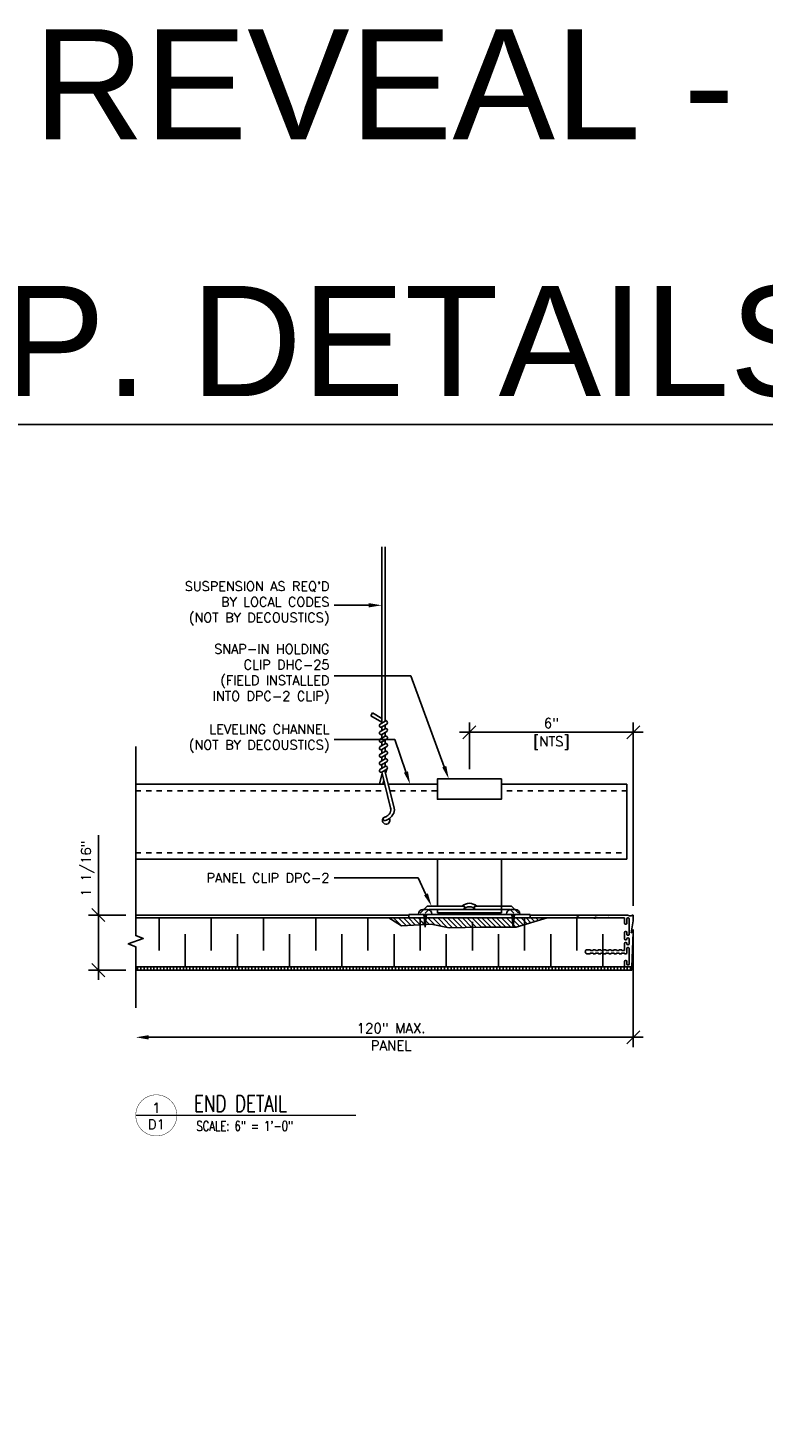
# Model space of a CAD drawing. Header units: inches. Extents: x 214 to 379, y 3457 to 3535.
# Tile 4 of 6: x 256 to 270, y 3508 to 3535. Entities that reach past the tile are written whole.
import ezdxf
from ezdxf import colors
from ezdxf.entities.mleader import LeaderData, LeaderLine
from ezdxf.enums import TextEntityAlignment as Align
from ezdxf.math import Vec2, Vec3

# ---------------------------------------------------------------- set-up
doc = ezdxf.new("R2010")
doc.units = ezdxf.units.IN
doc.header["$MEASUREMENT"] = 0
doc.linetypes.add('HIDDEN', pattern=[0.375, 0.25, -0.125])
for name, color, linetype in [('1-DIM', 4, 'Continuous'), ('1-MOUNT', 155, 'Continuous'), ('1-PANEL', 6, 'Continuous'), ('1-TEXT', 2, 'Continuous'), ('1-TITLE', 4, 'Continuous')]:
    doc.layers.add(name, color=color, linetype=linetype)
doc.styles.add('GEN NOTES', font='ARIALUNI.TTF')
doc.styles.add('TEXT', font='romans.shx')
doc.dimstyles.new('DIM 6-12', dxfattribs={"dimscale": 2, "dimtxt": 0.09375, "dimasz": 0.125, "dimexe": 0.09375, "dimexo": 0.09375, "dimgap": 0.03125, "dimtad": 1, "dimdec": 4, "dimzin": 3, "dimdsep": 46, "dimlunit": 5, "dimtxsty": 'TEXT', "dimblk": 'OBLIQUE', "dimcen": 0.09375, "dimdle": 0.09375, "dimclrd": 256, "dimclre": 4, "dimclrt": 2, "dimadec": 0, "dimazin": 0, "dimtfac": 1, "dimtdec": 4, "dimtmove": 0, "dimatfit": 3, "dimfxl": 0, "dimfrac": 2, "dimtolj": 1, "dimtzin": 0, "dimlwd": -1, "dimlwe": -1, "dimarcsym": 0})

# ---------------------------------------------------------------- blocks, each defined once
blk = doc.blocks.new('_Oblique')
at = {"color": 0, "linetype": 'ByBlock', "lineweight": -2}
blk.add_line((-0.5, -0.5), (0.5, 0.5), dxfattribs=at)
blk = doc.blocks.new('*D29')
at = {"layer": '1-DIM', "transparency": 16777216}
blk.add_line((267.299, 3521.174), (263.785, 3521.174), dxfattribs=at)
at = {"layer": '1-DIM', "color": 4, "transparency": 16777216}
for p, q in [((263.973, 3520.466), (263.973, 3521.361)), ((267.111, 3517.853), (267.111, 3521.361))]:
    blk.add_line(p, q, dxfattribs=at)
at = {"layer": 'Defpoints', "color": 0, "transparency": 16777216}
for p in [(263.973, 3521.174), (263.973, 3520.279), (267.111, 3517.665)]:
    blk.add_point(p, dxfattribs=at)
at = {"layer": '1-DIM', "transparency": 16777216, "xscale": 0.25, "yscale": 0.25, "zscale": 0.25, "rotation": 180}
blk.add_blockref('_Oblique', (263.973, 3521.174), dxfattribs=at)
at = {"layer": '1-DIM', "transparency": 16777216, "xscale": 0.25, "yscale": 0.25, "zscale": 0.25}
blk.add_blockref('_Oblique', (267.111, 3521.174), dxfattribs=at)
at = {"layer": '1-DIM', "color": 2, "transparency": 16777216, "insert": (265.542, 3521.348), "char_height": 0.1875, "attachment_point": 5, "style": 'TEXT', "bg_fill": 3, "box_fill_scale": 1.25, "bg_fill_color": 256, "bg_fill_true_color": 13158600, "bg_fill_transparency": 0}
blk.add_mtext('\\A1;6"', dxfattribs=at)
at = {"layer": '1-DIM', "color": 2, "transparency": 16777216, "insert": (265.542, 3520.968), "char_height": 0.1875, "attachment_point": 5, "style": 'TEXT', "bg_fill": 3, "box_fill_scale": 1.25, "bg_fill_color": 256, "bg_fill_true_color": 13158600, "bg_fill_transparency": 0}
blk.add_mtext('\\A1;[NTS]', dxfattribs=at)
blk = doc.blocks.new('*D22')
at = {"layer": '1-DIM', "color": 4, "transparency": 16777216}
blk.add_line((267.111, 3517.398), (267.111, 3515.147), dxfattribs=at)
at = {"layer": '1-DIM', "transparency": 16777216}
blk.add_line((267.299, 3515.335), (257.834, 3515.335), dxfattribs=at)
blk.add_solid([(257.834, 3515.376), (257.834, 3515.293), (257.584, 3515.335)], dxfattribs=at)
at = {"layer": 'Defpoints', "color": 0, "transparency": 16777216}
for p in [(267.111, 3517.585), (257.584, 3515.335), (257.584, 3515.335)]:
    blk.add_point(p, dxfattribs=at)
at = {"layer": '1-DIM', "transparency": 16777216, "xscale": 0.25, "yscale": 0.25, "zscale": 0.25}
blk.add_blockref('_Oblique', (267.111, 3515.335), dxfattribs=at)
at = {"layer": '1-DIM', "color": 2, "transparency": 16777216, "insert": (262.473, 3515.509), "char_height": 0.1875, "attachment_point": 5, "style": 'TEXT', "bg_fill": 3, "box_fill_scale": 1.25, "bg_fill_color": 256, "bg_fill_true_color": 13158600, "bg_fill_transparency": 0}
blk.add_mtext('\\A1;120" MAX.', dxfattribs=at)
at = {"layer": '1-DIM', "color": 2, "transparency": 16777216, "insert": (262.473, 3515.178), "char_height": 0.1875, "attachment_point": 5, "style": 'TEXT', "bg_fill": 3, "box_fill_scale": 1.25, "bg_fill_color": 256, "bg_fill_true_color": 13158600, "bg_fill_transparency": 0}
blk.add_mtext('\\A1;PANEL', dxfattribs=at)
blk = doc.blocks.new('*X20')
at = {"color": 0}
for p, q in [((4.737, 5.886), (4.764, 5.913)), ((4.805, 5.866), (4.853, 5.913)), ((4.874, 5.846), (4.941, 5.913)), ((4.942, 5.826), (5.029, 5.913)), ((5.01, 5.805), (5.118, 5.913)), ((5.078, 5.785), (5.152, 5.859)), ((5.152, 5.771), (5.295, 5.913)), ((5.152, 5.859), (5.206, 5.913)), ((5.215, 5.745), (5.383, 5.913)), ((5.303, 5.745), (5.471, 5.913)), ((5.392, 5.745), (5.56, 5.913)), ((5.48, 5.745), (5.648, 5.913)), ((5.569, 5.745), (5.733, 5.91)), ((5.657, 5.745), (5.733, 5.821)), ((5.733, 5.821), (5.825, 5.913)), ((5.733, 5.91), (5.737, 5.913)), ((5.745, 5.745), (5.913, 5.913)), ((5.834, 5.745), (6.002, 5.913)), ((5.921, 5.744), (6.09, 5.913)), ((6.008, 5.743), (6.178, 5.913)), ((6.095, 5.741), (6.267, 5.913)), ((6.182, 5.74), (6.355, 5.913)), ((6.269, 5.739), (6.444, 5.913)), ((6.356, 5.737), (6.532, 5.913)), ((6.45, 5.743), (6.62, 5.913)), ((6.559, 5.764), (6.709, 5.913)), ((6.669, 5.785), (6.733, 5.849)), ((6.733, 5.849), (6.797, 5.913)), ((6.77, 5.798), (6.886, 5.913)), ((6.854, 5.794), (6.9, 5.839)), ((6.9, 5.839), (6.974, 5.913)), ((6.938, 5.789), (7.062, 5.913)), ((7.023, 5.785), (7.151, 5.913)), ((7.107, 5.781), (7.239, 5.913)), ((7.191, 5.777), (7.328, 5.913)), ((7.278, 5.775), (7.416, 5.913)), ((5.146, 5.765), (5.152, 5.771))]:
    blk.add_line(p, q, dxfattribs=at)
blk = doc.blocks.new('*U17')
at = {"layer": '1-TEXT', "color": 2, "style": 'TEXT'}
blk.add_attdef('VIEWNAME', (0.89, 0.061), '', height=0.25, dxfattribs=at)
at = {"layer": '1-TEXT', "style": 'TEXT'}
for tag, p in [('NOTE1', (0.926, -0.281)), ('NOTE2', (0.926, -0.463)), ('NOTE3', (0.926, -0.655)), ('NOTE4', (0.926, -0.832))]:
    blk.add_attdef(tag, p, '', height=0.125, dxfattribs=at)
blk.add_wipeout([(0.314, 0.283), (0.244, 0.274), (0.178, 0.248), (0.121, 0.206), (0.075, 0.152), (0.045, 0.087), (0.032, 0.018), (0.036, -0.053), (0.058, -0.12), (0.096, -0.18), (0.148, -0.229), (0.21, -0.263), (0.279, -0.281), (0.35, -0.281), (0.418, -0.263), (0.48, -0.229), (0.532, -0.18), (0.57, -0.12), (0.592, -0.053), (0.596, 0.018), (0.583, 0.087), (0.553, 0.152), (0.508, 0.206), (0.45, 0.248), (0.385, 0.274)])
at = {"layer": '1-TITLE', "const_width": 0.00651}
blk.add_lwpolyline([(0, 0, 1), (0.628, 0, 0.414214), (0.314, 0.314, 0.414214), (0, 0, 2.926408)], format="xyb", dxfattribs=at)
at = {"layer": '1-TITLE', "const_width": 0.02}
blk.add_lwpolyline([(0, 0), (3.365, 0)], dxfattribs=at)
at = {"layer": '1-TEXT', "style": 'TEXT'}
for tag, p in [('DETAIL#', (0.301, 0.094)), ('SHEET#', (0.306, -0.207))]:
    blk.add_attdef(tag, text='', height=0.125, dxfattribs=at).set_placement(p, align=Align.CENTER)
blk = doc.blocks.new('*D24')
at = {"layer": '1-DIM', "transparency": 16777216}
for p, q in [((256.868, 3517.675), (256.868, 3519.202)), ((256.868, 3516.432), (256.868, 3517.675))]:
    blk.add_line(p, q, dxfattribs=at)
at = {"layer": '1-DIM', "color": 4, "transparency": 16777216}
for p, q in [((257.396, 3517.675), (256.681, 3517.675)), ((257.396, 3516.62), (256.681, 3516.62))]:
    blk.add_line(p, q, dxfattribs=at)
at = {"layer": 'Defpoints', "color": 0, "transparency": 16777216}
for p in [(256.868, 3517.675), (257.584, 3517.675), (257.584, 3516.62)]:
    blk.add_point(p, dxfattribs=at)
at = {"layer": '1-DIM', "transparency": 16777216, "xscale": 0.25, "yscale": 0.25, "zscale": 0.25}
for p, rotation in [((256.868, 3517.675), 90), ((256.868, 3516.62), 270)]:
    blk.add_blockref('_Oblique', p, dxfattribs=dict(at, rotation=rotation))
at = {"layer": '1-DIM', "color": 2, "transparency": 16777216, "insert": (256.663, 3518.563), "char_height": 0.1875, "attachment_point": 5, "rotation": 90, "style": 'TEXT', "bg_fill": 3, "box_fill_scale": 1.25, "bg_fill_color": 256, "bg_fill_true_color": 13158600, "bg_fill_transparency": 0}
blk.add_mtext('\\A1;1 1/16"', dxfattribs=at)

msp = doc.modelspace()

# ---------------------------------------------------------------- linework, layer by layer
at = {"layer": '1-MOUNT', "color": 9}
for p, q in [((262.29523, 3524.72022), (262.29523, 3521.34901)), ((262.35773, 3524.72022), (262.35773, 3521.3851)), ((262.1161, 3521.54264), (262.08485, 3521.48851)), ((262.29523, 3521.36705), (262.08485, 3521.48851)), ((262.29523, 3521.43922), (262.1161, 3521.54264)), ((262.29523, 3521.27684), (262.29523, 3521.20467)), ((262.38898, 3521.3851), (262.35773, 3521.40314)), ((262.35773, 3521.31293), (262.35773, 3521.24076)), ((262.35773, 3521.16859), (262.35773, 3521.09642)), ((262.29523, 3521.1325), (262.29523, 3521.06034)), ((262.29523, 3520.98817), (262.29523, 3520.916)), ((262.35773, 3521.02425), (262.35773, 3520.95208)), ((262.29523, 3520.84383), (262.29523, 3520.77166)), ((262.29523, 3520.69949), (262.29523, 3520.62732)), ((262.35773, 3520.87991), (262.35773, 3520.80775)), ((262.35773, 3520.73558), (262.35773, 3520.66341)), ((262.25182, 3520.17678), (262.30191, 3520.38734)), ((262.29523, 3520.55515), (262.29523, 3520.48299)), ((262.35773, 3520.59124), (262.35773, 3520.51907)), ((262.38898, 3520.46494), (262.36689, 3520.38734)), ((262.33219, 3520.26108), (262.31681, 3520.17678))]:
    msp.add_line(p, q, dxfattribs=at)
at = {"layer": '1-MOUNT', "color": 8}
for p, q in [((257.58388, 3520.17666), (262.35303, 3520.17666)), ((262.41738, 3520.17666), (263.36034, 3520.17666)), ((266.98905, 3520.17666), (264.58561, 3520.17666)), ((266.98905, 3518.74222), (266.98905, 3520.17666)), ((257.58388, 3518.74222), (266.98905, 3518.74222))]:
    msp.add_line(p, q, dxfattribs=at)
at = {"layer": '1-MOUNT', "color": 8, "linetype": 'HIDDEN', "ltscale": 0.01}
for p, q in [((257.58388, 3520.05166), (262.38388, 3520.05166)), ((262.44851, 3520.05166), (263.36034, 3520.05166)), ((266.98905, 3520.05166), (264.58561, 3520.05166)), ((257.58388, 3518.86722), (266.98905, 3518.86722))]:
    msp.add_line(p, q, dxfattribs=at)
at = {"layer": '1-MOUNT', "color": 1}
for p, q in [((263.36034, 3517.84533), (263.36034, 3518.74222)), ((262.81219, 3517.61962), (262.81219, 3517.68411)), ((262.81219, 3517.68411), (265.13376, 3517.68411)), ((263.10175, 3517.78021), (263.16688, 3517.84533)), ((263.10175, 3517.68411), (263.12638, 3517.44301)), ((263.15101, 3517.68411), (263.12638, 3517.44301)), ((263.16688, 3517.84533), (263.87625, 3517.84533)), ((264.58561, 3517.78084), (263.19359, 3517.78084)), ((263.36034, 3517.78084), (263.36034, 3517.71636)), ((263.36034, 3517.71636), (264.58561, 3517.71636)), ((263.87625, 3517.84533), (263.87625, 3517.78084)), ((264.06971, 3517.84533), (264.06971, 3517.78084)), ((264.77908, 3517.84533), (264.06971, 3517.84533)), ((264.06971, 3517.78084), (264.75237, 3517.78084)), ((264.58561, 3517.71636), (264.58561, 3517.78084)), ((264.8442, 3517.78021), (264.77908, 3517.84533)), ((264.78715, 3517.68411), (264.81179, 3517.44301)), ((264.83642, 3517.68411), (264.81179, 3517.44301)), ((265.13376, 3517.68411), (265.13376, 3517.61962)), ((265.13376, 3517.61962), (262.81219, 3517.61962))]:
    msp.add_line(p, q, dxfattribs=at)
at = {"layer": '1-MOUNT', "color": 9}
for points in [[(262.38898, 3521.33097), (262.29523, 3521.27684, -1), (262.26398, 3521.33097), (262.35773, 3521.3851, -1)], [(262.38898, 3521.18663, 1), (262.35773, 3521.24076), (262.26398, 3521.18663, 1), (262.29523, 3521.1325)], [(262.38898, 3521.04229, 1), (262.35773, 3521.09642), (262.26398, 3521.04229, 1), (262.29523, 3520.98817)], [(262.38898, 3520.89796, 1), (262.35773, 3520.95208), (262.26398, 3520.89796, 1), (262.29523, 3520.84383)], [(262.38898, 3520.75362, 1), (262.35773, 3520.80775), (262.26398, 3520.75362, 1), (262.29523, 3520.69949)], [(262.38898, 3520.60928, 1), (262.35773, 3520.66341), (262.26398, 3520.60928, 1), (262.29523, 3520.55515)], [(262.29523, 3520.41082), (262.38898, 3520.46494, 1), (262.35773, 3520.51907), (262.26398, 3520.46494, 1)]]:
    msp.add_lwpolyline(points, format="xyb", close=True, dxfattribs=at)
msp.add_lwpolyline([(262.29523, 3520.41082), (262.46338, 3519.72962, -0.17879353), (262.45353, 3519.63235), (262.43628, 3519.60461, -0.09858509), (262.38361, 3519.56288), (262.33977, 3519.54255, 0.92239479), (262.36138, 3519.4841), (262.38472, 3519.49295, 0.12099641), (262.48576, 3519.56544), (262.50864, 3519.59696, 0.21034865), (262.53116, 3519.71978), (262.35104, 3520.44304)], format="xyb", dxfattribs=at)
at = {"layer": '1-MOUNT', "color": 1}
msp.add_lwpolyline([(264.58561, 3520.27886), (264.58561, 3519.89193), (263.36034, 3519.89193), (263.36034, 3520.27886)], close=True, dxfattribs=at)
for points in [[(264.58561, 3518.74222), (264.58561, 3517.78084)], [(263.36034, 3517.71636), (263.58605, 3517.71636)], [(263.10333, 3517.66857), (263.15034, 3517.67753)], [(263.10492, 3517.65305), (263.14869, 3517.66139)], [(263.10651, 3517.63753), (263.14704, 3517.64525)], [(263.10809, 3517.622), (263.14539, 3517.62911)], [(263.10968, 3517.60648), (263.14374, 3517.61297)], [(263.11126, 3517.59095), (263.14209, 3517.59683)], [(263.11285, 3517.57543), (263.14044, 3517.58069)], [(263.11444, 3517.5599), (263.13879, 3517.56455)], [(263.11602, 3517.54438), (263.13715, 3517.5484)], [(263.11761, 3517.52885), (263.1355, 3517.53226)], [(263.11919, 3517.51333), (263.13385, 3517.51612)], [(263.12078, 3517.49781), (263.1322, 3517.49998)], [(263.12237, 3517.48228), (263.13055, 3517.48384)], [(263.12395, 3517.46676), (263.1289, 3517.4677)], [(263.12554, 3517.45123), (263.12725, 3517.45156)], [(264.78874, 3517.66857), (264.83574, 3517.67753)], [(264.79033, 3517.65305), (264.83409, 3517.66139)], [(264.79191, 3517.63753), (264.83245, 3517.64525)], [(264.7935, 3517.622), (264.8308, 3517.62911)], [(264.79509, 3517.60648), (264.82915, 3517.61297)], [(264.79667, 3517.59095), (264.8275, 3517.59683)], [(264.79826, 3517.57543), (264.82585, 3517.58069)], [(264.79984, 3517.5599), (264.8242, 3517.56455)], [(264.80143, 3517.54438), (264.82255, 3517.5484)], [(264.80302, 3517.52885), (264.8209, 3517.53226)], [(264.8046, 3517.51333), (264.81925, 3517.51612)], [(264.80619, 3517.49781), (264.81761, 3517.49998)], [(264.80777, 3517.48228), (264.81596, 3517.48384)], [(264.80936, 3517.46676), (264.81431, 3517.4677)], [(264.81094, 3517.45123), (264.81266, 3517.45156)]]:
    msp.add_lwpolyline(points, dxfattribs=at)
for points in [[(263.2545, 3517.68411), (263.2545, 3517.69479, 0.41421356), (263.16909, 3517.78021), (263.08367, 3517.78021, 0.41421356), (262.99825, 3517.69479), (262.99825, 3517.68411)], [(264.93991, 3517.68411), (264.93991, 3517.69479, 0.41421356), (264.85449, 3517.78021), (264.76908, 3517.78021, 0.41421356), (264.68366, 3517.69479), (264.68366, 3517.68411)]]:
    msp.add_lwpolyline(points, format="xyb", close=True, dxfattribs=at)
at = {"layer": '1-MOUNT', "color": 9}
msp.add_arc((262.37991, 3519.48526), 0.07133, 99.756684, 30.887844, dxfattribs=at)
at = {"layer": '1-MOUNT', "color": 1}
for radius, start, end in [(0.21496, 48.590378, 131.409622), (0.15047, 40.005201, 139.994799)]:
    msp.add_arc((263.97298, 3517.68411), radius, start, end, dxfattribs=at)
at = {"layer": 'Defpoints', "color": 3}
msp.add_lwpolyline([(224.52641, 3527.06477), (283.76922, 3527.06477), (283.76922, 3481.06477), (224.52641, 3481.06477)], close=True, dxfattribs=at)

# ---------------------------------------------------------------- texts
at = {"layer": '1-TEXT', "char_height": 2.109375, "attachment_point": 4, "style": 'GEN NOTES'}
for s, insert, width in [('\\pi0.13636;DIRECT ACCESSIBLE REVEAL - IMPERIAL', (224.37859, 3533.5591), 59.0546482), ('\\pi1.1839;SCALE: 6" = 1\'-0" :  TYP. DETAILS-D SIZE ', (223.60346, 3528.64552), 58.693524)]:
    msp.add_mtext(s, dxfattribs=dict(at, insert=insert, width=width))

# ---------------------------------------------------------------- leaders
at = {"layer": '1-TEXT'}
ml = msp.add_multileader_mtext('Standard', dxfattribs=at)
ml.set_content("SUSPENSION AS REQ'D BY LOCAL CODES \\P(NOT BY DECOUSTICS)", color=256, style='TEXT')
ml.set_leader_properties(color=4, linetype='ByLayer', lineweight=-1)
ml.build(insert=Vec2(0, 0))
ml.multileader.update_dxf_attribs({"text_left_attachment_type": 2, "text_right_attachment_type": 2, "dogleg_length": 0.36, "arrow_head_size": 0.25})
ctx = ml.context
ctx.base_point, ctx.char_height, ctx.arrow_head_size, ctx.landing_gap_size, ctx.plane_origin = Vec3(258.09123, 3523.60295), 0.18, 0.25, 0.09, Vec3(263.00232, 3522.4368)
ctx.left_attachment, ctx.right_attachment, ctx.text_align_type = 2, 2, 2
notes = []
notes.append((ctx, [(0, (1, 1, 0), (261.49812, 3523.60295), (-1, 0), 0.11547, [(0, [(262.29523, 3523.60295)], 0, [])])]))
ctx.mtext.insert, ctx.mtext.width, ctx.mtext.alignment, ctx.mtext.flow_direction = Vec3(261.29265, 3524.05723), 3.215204, 3, 5
ml = msp.add_multileader_mtext('Standard', dxfattribs=at)
ml.set_content('SNAP-IN HOLDING CLIP DHC-25 \\P(FIELD INSTALLED INTO DPC-2 CLIP)', color=256, style='TEXT')
ml.set_leader_properties(color=4, linetype='ByLayer', lineweight=-1)
ml.build(insert=Vec2(0, 0))
ml.multileader.update_dxf_attribs({"text_left_attachment_type": 2, "text_right_attachment_type": 2, "dogleg_length": 0.36, "arrow_head_size": 0.25})
ctx = ml.context
ctx.base_point, ctx.char_height, ctx.arrow_head_size, ctx.landing_gap_size, ctx.plane_origin = Vec3(258.6998, 3522.25237), 0.18, 0.25, 0.09, Vec3(263.00232, 3520.95517)
ctx.left_attachment, ctx.right_attachment, ctx.text_align_type = 2, 2, 2
notes.append((ctx, [(0, (1, 1, 0), (262.85385, 3522.25237), (-1, 0), 1.4712, [(0, [(263.57766, 3520.27886)], 0, [])])]))
ctx.mtext.insert, ctx.mtext.width, ctx.mtext.alignment, ctx.mtext.flow_direction = Vec3(261.29265, 3522.85665), 2.7788252, 3, 5
ml = msp.add_multileader_mtext('Standard', dxfattribs=at)
ml.set_content('\\pxt9;LEVELING CHANNEL \\P(NOT BY DECOUSTICS)', color=256, style='TEXT')
ml.set_leader_properties(color=4, linetype='ByLayer', lineweight=-1)
ml.build(insert=Vec2(0, 0))
ml.multileader.update_dxf_attribs({"text_left_attachment_type": 2, "text_right_attachment_type": 2, "dogleg_length": 0.36, "arrow_head_size": 0.25})
ctx = ml.context
ctx.base_point, ctx.char_height, ctx.arrow_head_size, ctx.landing_gap_size, ctx.plane_origin = Vec3(258.19408, 3521.03457), 0.18, 0.25, 0.09, Vec3(263.00232, 3519.86842)
ctx.left_attachment, ctx.right_attachment, ctx.text_align_type = 2, 2, 2
notes.append((ctx, [(0, (1, 1, 0), (262.54231, 3521.03457), (-1, 0), 1.15966, [(0, [(262.83911, 3520.17666)], 0, [])])]))
ctx.mtext.insert, ctx.mtext.width, ctx.mtext.alignment, ctx.mtext.flow_direction = Vec3(261.29265, 3521.32171), 3.1762668, 3, 5
ml = msp.add_multileader_mtext('Standard', dxfattribs=at)
ml.set_content('PANEL CLIP DPC-2', color=256, style='TEXT')
ml.set_leader_properties(color=4, linetype='ByLayer', lineweight=-1)
ml.build(insert=Vec2(0, 0))
ml.multileader.update_dxf_attribs({"text_left_attachment_type": 2, "text_right_attachment_type": 2, "dogleg_length": 0.36, "arrow_head_size": 0.25})
ctx = ml.context
ctx.base_point, ctx.char_height, ctx.arrow_head_size, ctx.landing_gap_size, ctx.plane_origin = Vec3(258.56265, 3518.38736), 0.18, 0.25, 0.09, Vec3(262.88402, 3517.22121)
ctx.left_attachment, ctx.right_attachment, ctx.text_align_type = 2, 2, 2
notes.append((ctx, [(0, (1, 1, 0), (262.99032, 3518.38736), (-1, 0), 1.60766, [(0, [(263.24843, 3517.84533)], 0, [])])]))
ctx.mtext.insert, ctx.mtext.width, ctx.mtext.alignment, ctx.mtext.flow_direction = Vec3(261.29265, 3518.47736), 3.1762668, 3, 5
for ctx, leaders in notes:
    for number, flags, end, landing, length, lines in leaders:
        leader = LeaderData()
        leader.index, (leader.has_last_leader_line, leader.has_dogleg_vector, leader.attachment_direction) = number, flags
        leader.last_leader_point, leader.dogleg_vector, leader.dogleg_length = Vec3(end), Vec3(landing), length
        for number, points, colour, breaks in lines:
            line = LeaderLine()
            line.index, line.vertices, line.color, line.breaks = number, Vec3.list(points), colors.encode_raw_color(colour), breaks
            leader.lines.append(line)
        ctx.leaders.append(leader)

# ---------------------------------------------------------------- next in the draw order: block references
at = {"layer": '1-TITLE'}
ref = msp.add_blockref('*U17', (257.58388, 3513.84108), dxfattribs=dict(at, xscale=1.254172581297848, yscale=1.254172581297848, zscale=1.254172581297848))
ref.add_attrib('VIEWNAME', 'END DETAIL', (258.70022, 3513.91024), dxfattribs={"color": 2, "height": 0.312495, "style": 'TEXT', "width": 0.75})
ref.add_attrib('DETAIL#', '1', dxfattribs={"color": 2, "height": 0.1875, "style": 'TEXT'}).set_placement((257.97797, 3513.98484), align=Align.MIDDLE_CENTER)
ref.add_attrib('SHEET#', 'D1', dxfattribs={"color": 2, "height": 0.1875, "style": 'TEXT'}).set_placement((257.97797, 3513.67129), align=Align.MIDDLE_CENTER)
ref.add_attrib('NOTE1', 'SCALE: 6" = 1\'-0"', dxfattribs={"color": 2, "height": 0.1875, "style": 'TEXT', "width": 0.75}).set_placement((258.74542, 3513.48908), align=Align.BOTTOM_LEFT)

# ---------------------------------------------------------------- next in the draw order: dimensions: what is measured, and where the dimension line sits
at = {"layer": '1-DIM'}
dim = msp.add_linear_dim(base=(263.97298, 3521.17378), p1=(267.11146, 3517.66504), p2=(263.97298, 3520.27886), angle=180, text='6"\\X[NTS]', dimstyle='DIM 6-12', override={"dimpost": '"'}, dxfattribs=at)
dim.commit()
dim.dimension.update_dxf_attribs({"geometry": '*D29', "text_midpoint": (265.54222, 3521.17378)})

# ---------------------------------------------------------------- next in the draw order: dimensions: what is measured, and where the dimension line sits
dim = msp.add_linear_dim(base=(257.58388, 3515.33474), p1=(267.11146, 3517.58511), p2=(257.58388, 3515.33474), angle=180, text='120" MAX.\\XPANEL', dimstyle='DIM 6-12', override={"dimpost": '"', "dimblk1": 'Oblique', "dimsah": 1}, dxfattribs=at)
dim.commit()
dim.dimension.update_dxf_attribs({"geometry": '*D22', "text_midpoint": (262.47267, 3515.33474)})

# ---------------------------------------------------------------- next in the draw order: hatches: boundary and pattern name
at = {"layer": '1-PANEL'}
h = msp.add_hatch(dxfattribs=at)
h.set_pattern_fill('ANSI31', color=8, scale=0.5, angle=45, style=0)
h.set_pattern_definition([(90, (10.745505, 1.90813), (-0.0625, 1e-17), [])])
h.paths.add_polyline_path([(267.08571, 3516.68212), (257.58388, 3516.68212), (257.58388, 3516.61962), (267.08571, 3516.61962)])

# ---------------------------------------------------------------- next in the draw order: linework, layer by layer
at = {"layer": '1-DIM'}
msp.add_lwpolyline([(257.58388, 3520.89785), (257.58388, 3517.28052), (257.72877, 3517.22779), (257.43899, 3517.12232), (257.58388, 3517.06958), (257.58388, 3515.89843)], dxfattribs=at)
at = {"layer": '1-MOUNT', "color": 1, "linetype": 'HIDDEN', "ltscale": 0.04}
for p, q in [((263.10175, 3517.78021), (263.00502, 3517.68347)), ((263.19359, 3517.78084), (263.09686, 3517.68411)), ((264.75237, 3517.78084), (264.8491, 3517.68411)), ((264.8442, 3517.78021), (264.94094, 3517.68347))]:
    msp.add_line(p, q, dxfattribs=at)
at = {"layer": '1-MOUNT', "color": 8}
msp.add_lwpolyline([(265.46334, 3517.61962), (264.86569, 3517.44123), (264.19566, 3517.44123), (263.58305, 3517.43166), (263.23846, 3517.49862), (262.67372, 3517.46992), (262.43253, 3517.61962)], dxfattribs=at)
at = {"layer": '1-PANEL', "linetype": 'Continuous'}
for p, q in [((257.58388, 3517.67505), (262.81219, 3517.67505)), ((266.93991, 3517.67505), (265.13376, 3517.67505))]:
    msp.add_line(p, q, dxfattribs=at)
at = {"layer": '1-PANEL'}
for p, q in [((257.58388, 3517.61962), (262.81219, 3517.61962)), ((266.93991, 3517.61962), (265.13376, 3517.61962)), ((267.08571, 3516.68212), (257.58388, 3516.68212)), ((267.08571, 3516.61962), (257.58388, 3516.61962)), ((267.08571, 3516.68212), (267.08571, 3516.61962))]:
    msp.add_line(p, q, dxfattribs=at)
at = {"layer": '1-PANEL', "color": 8}
for p, q in [((258.02928, 3517.61962), (258.02928, 3516.99462)), ((259.02928, 3517.61962), (259.02928, 3516.99462)), ((260.02928, 3517.61962), (260.02928, 3516.99462)), ((261.02928, 3517.61962), (261.02928, 3516.99462)), ((262.02928, 3517.61962), (262.02928, 3516.99462)), ((263.02928, 3517.61962), (263.02928, 3516.99462)), ((264.02928, 3517.54655), (264.02928, 3516.99462)), ((265.02928, 3517.61962), (265.02928, 3516.99462)), ((266.02928, 3517.61962), (266.02928, 3516.99462)), ((258.52928, 3517.30712), (258.52928, 3516.68212)), ((259.52928, 3517.30712), (259.52928, 3516.68212)), ((260.52928, 3517.30712), (260.52928, 3516.68212)), ((261.52928, 3517.30712), (261.52928, 3516.68212)), ((262.52928, 3517.30712), (262.52928, 3516.68212)), ((263.52928, 3517.30712), (263.52928, 3516.68212)), ((264.52928, 3517.30712), (264.52928, 3516.68212)), ((265.52928, 3517.30712), (265.52928, 3516.68212)), ((266.52928, 3517.30712), (266.52928, 3516.68212))]:
    msp.add_line(p, q, dxfattribs=at)
at = {"layer": '1-PANEL', "color": 7}
msp.add_lwpolyline([(267.11146, 3517.66504), (267.11146, 3517.58511, -0.04254503), (267.10975, 3517.56512), (267.07022, 3517.33492), (267.09426, 3517.3551, -0.64926792), (267.11068, 3517.34709), (267.08571, 3516.68593, -0.40414051), (267.08177, 3516.68212), (266.94384, 3516.68212, -0.41421356), (266.93991, 3516.68606), (266.93991, 3516.7837, -0.41421356), (266.95959, 3516.80338), (266.97022, 3516.80338, -0.41421356), (266.98991, 3516.7837), (266.98991, 3516.73189, 0.41421356), (266.99991, 3516.72189), (267.02046, 3516.72189, 0.41421356), (267.03046, 3516.73189), (267.03046, 3517.04338, 0.41421356), (267.02046, 3517.05338), (266.99991, 3517.05338, 0.41421356), (266.98991, 3517.04338), (266.98991, 3516.95181, -0.41421356), (266.97022, 3516.93212), (266.94975, 3516.93212, -0.41421356), (266.93991, 3516.94197), (266.93991, 3516.94712), (266.88991, 3516.94712), (266.88991, 3516.94197, -0.41421356), (266.88007, 3516.93212), (266.84975, 3516.93212, -0.41421356), (266.83991, 3516.94197), (266.83991, 3516.94712), (266.78991, 3516.94712), (266.78991, 3516.94197, -0.41421356), (266.78007, 3516.93212), (266.74975, 3516.93212, -0.41421356), (266.73991, 3516.94197), (266.73991, 3516.94712), (266.68991, 3516.94712), (266.68991, 3516.94197, -0.41421356), (266.68007, 3516.93212), (266.64975, 3516.93212, -0.41421356), (266.63991, 3516.94197), (266.63991, 3516.94712), (266.58991, 3516.94712), (266.58991, 3516.94197, -0.41421356), (266.58007, 3516.93212), (266.54975, 3516.93212, -0.41421356), (266.53991, 3516.94197), (266.53991, 3516.94712), (266.48991, 3516.94712), (266.48991, 3516.94197, -0.41421356), (266.48007, 3516.93212), (266.44975, 3516.93212, -0.41421356), (266.43991, 3516.94197), (266.43991, 3516.94712), (266.38991, 3516.94712), (266.38991, 3516.94197, -0.41421356), (266.38007, 3516.93212), (266.34975, 3516.93212, -0.41421356), (266.33991, 3516.94197), (266.33991, 3516.94712), (266.28991, 3516.94712), (266.28991, 3516.94197, -0.41421356), (266.28007, 3516.93212), (266.22991, 3516.93212, -1), (266.22991, 3517.01212), (266.23991, 3517.01212), (266.28007, 3517.01212, -0.41421356), (266.28991, 3517.00228), (266.28991, 3516.99712), (266.33991, 3516.99712), (266.33991, 3517.00228, -0.41421356), (266.34975, 3517.01212), (266.38007, 3517.01212, -0.41421356), (266.38991, 3517.00228), (266.38991, 3516.99712), (266.43991, 3516.99712), (266.43991, 3517.00228, -0.41421356), (266.44975, 3517.01212), (266.48007, 3517.01212, -0.41421356), (266.48991, 3517.00228), (266.48991, 3516.99712), (266.53991, 3516.99712), (266.53991, 3517.00228, -0.41421356), (266.54975, 3517.01212), (266.58007, 3517.01212, -0.41421356), (266.58991, 3517.00228), (266.58991, 3516.99712), (266.63991, 3516.99712), (266.63991, 3517.00228, -0.41421356), (266.64975, 3517.01212), (266.68007, 3517.01212, -0.41421356), (266.68991, 3517.00228), (266.68991, 3516.99712), (266.73991, 3516.99712), (266.73991, 3517.00228, -0.41421356), (266.74975, 3517.01212), (266.78007, 3517.01212, -0.41421356), (266.78991, 3517.00228), (266.78991, 3516.99712), (266.83991, 3516.99712), (266.83991, 3517.00228, -0.41421356), (266.84975, 3517.01212), (266.88007, 3517.01212, -0.41421356), (266.88991, 3517.00228), (266.88991, 3516.99712), (266.93991, 3516.99712), (266.93991, 3517.13232, -0.41421356), (266.95959, 3517.15201), (266.97022, 3517.15201, -0.41421356), (266.98991, 3517.13232), (266.98991, 3517.12307, 0.41421356), (267.00959, 3517.10338), (267.01077, 3517.10338, 0.41421356), (267.03046, 3517.12307), (267.03046, 3517.21874, 0.41421356), (267.01077, 3517.23842), (267.00959, 3517.23842, 0.41421356), (266.98991, 3517.21874), (266.98991, 3517.21874, -0.41421356), (266.97022, 3517.19905), (266.95959, 3517.19905, -0.41421356), (266.93991, 3517.21874), (266.93991, 3517.34, -0.41421356), (266.95959, 3517.35968), (266.97022, 3517.35968, -0.41421356), (266.98991, 3517.34), (266.98991, 3517.29842, 0.41421356), (266.99991, 3517.28842), (267.02046, 3517.28842, 0.41421356), (267.03046, 3517.29842), (267.03046, 3517.60992, 0.41421356), (267.02046, 3517.61992), (266.99991, 3517.61992, 0.41421356), (266.98991, 3517.60992), (266.98991, 3517.51835, -0.41421356), (266.97022, 3517.49866), (266.95959, 3517.49866, -0.41421356), (266.93991, 3517.51835), (266.93991, 3517.61992), (266.46669, 3517.61992), (266.38184, 3517.63488), (266.38184, 3517.61008), (266.32602, 3517.61992), (266.09835, 3517.61992, -0.26047061), (266.03307, 3517.66043, -0.57143672), (266.04168, 3517.67504), (266.62918, 3517.67504), (266.63902, 3517.6652), (266.64886, 3517.67504), (266.99998, 3517.67504, -0.29774875), (267.02288, 3517.66008), (267.07287, 3517.66008), (267.09646, 3517.6737, -0.57735027)], format="xyb", close=True, dxfattribs=at)

# ---------------------------------------------------------------- next in the draw order: block references
at = {"layer": '1-MOUNT', "color": 8, "xscale": -1.06232294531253, "yscale": 1.06232294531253, "zscale": 1.06232294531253}
msp.add_blockref('*X20', (270.40043, 3511.33776), dxfattribs=at)

# ---------------------------------------------------------------- next in the draw order: dimensions: what is measured, and where the dimension line sits
at = {"layer": '1-DIM'}
dim = msp.add_linear_dim(base=(256.86832, 3517.67505), p1=(257.58388, 3516.61962), p2=(257.58388, 3517.67505), angle=90, dimstyle='DIM 6-12', override={"dimpost": '"'}, dxfattribs=at)
dim.commit()
dim.dimension.update_dxf_attribs({"geometry": '*D24', "text_midpoint": (256.66296, 3518.56345)})

doc.saveas('drawing.dxf')
